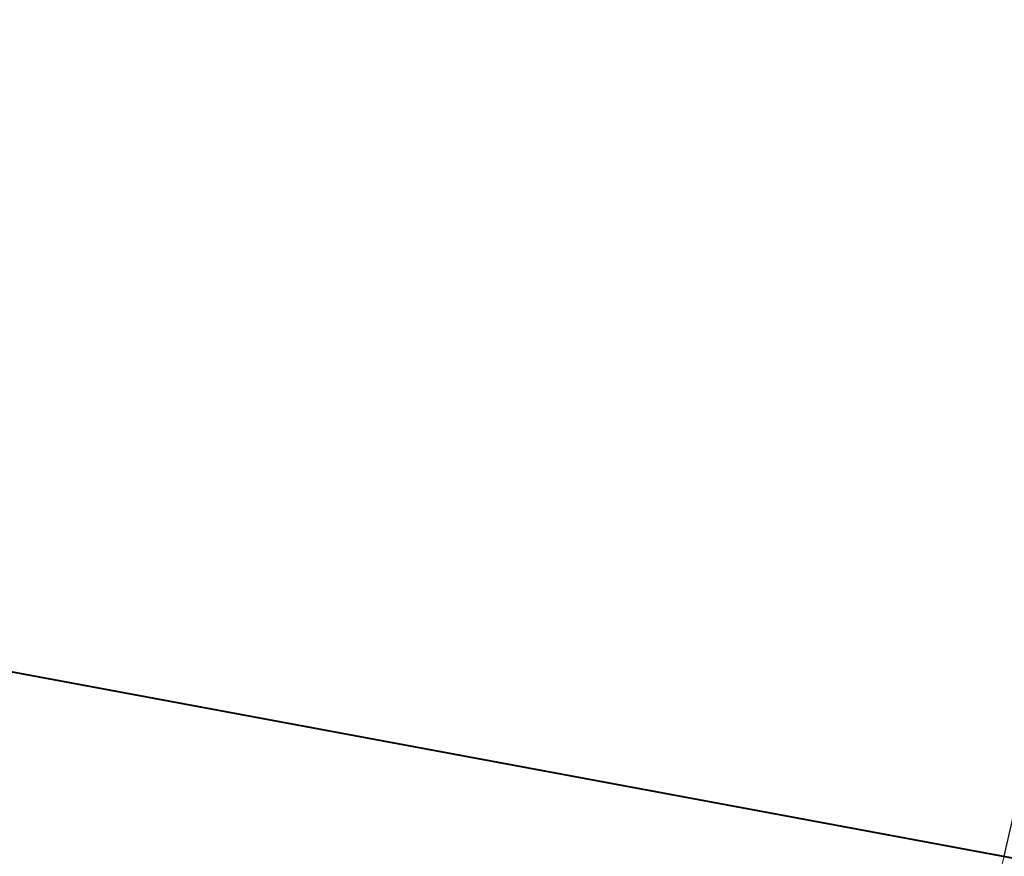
# Model space of a CAD drawing. Header units: metres. Extents: x 7457881 to 7459006, y 5635870 to 5636188.
# Tile 230 of 256: x 7458505.5471 to 7458505.6494, y 5636111.1528 to 5636111.2397. Entities that reach past the tile are written whole.
import ezdxf
from ezdxf import colors
from ezdxf.entities.mleader import LeaderData, LeaderLine
from ezdxf.math import Vec2, Vec3

# ---------------------------------------------------------------- set-up
doc = ezdxf.new("R2010")
doc.units = ezdxf.units.M
doc.linetypes.add('13', pattern=[3.5, 2, -0.7, 0.1, -0.7])
doc.linetypes.add('2', pattern=[1, 0.5, -0.5])
for name, color, linetype, lineweight in [('_____Obrzeże', 153, 'Continuous', 40), ('_____Oś', 150, '13', 20), ('_____Zakres opracowania', 6, '2', 100)]:
    doc.layers.add(name, color=color, linetype=linetype, lineweight=lineweight)
doc.layers.add('_____Opisy', color=1, linetype='Continuous')
doc.styles.add('Legend', font='calibri.ttf')

# ---------------------------------------------------------------- blocks, each defined once
blk = doc.blocks.new('_None')

msp = doc.modelspace()

# ---------------------------------------------------------------- linework, layer by layer
at = {"layer": '_____Obrzeże'}
msp.add_lwpolyline([(7458504.56022, 5636109.99565), (7458504.90964, 5636111.29026), (7458506.38914, 5636111.01543), (7458505.92588, 5636109.29906)], dxfattribs=at)
at = {"layer": '_____Oś'}
msp.add_line((7458505.64939, 5636111.15285), (7458504.41308, 5636106.57234), dxfattribs=at)
at = {"layer": '_____Zakres opracowania', "ltscale": 6}
msp.add_lwpolyline([(7458612.31382, 5636078.0127), (7458513.77719, 5636099.39346), (7458494.01473, 5636102.65798), (7458488.4853, 5636093.28648), (7458477.6, 5636101.5), (7458450.1, 5636121.38), (7458464.41, 5636118.27), (7458474.82, 5636115.99), (7458479.79, 5636114.91), (7458479.50089, 5636116.21811), (7458495.5725, 5636113.02477), (7458508.56099, 5636110.61197), (7458516.95367, 5636109.14412), (7458521.24283, 5636108.1586), (7458539.09127, 5636104.72699), (7458555.49211, 5636101.16833)], dxfattribs=at)

# ---------------------------------------------------------------- leaders
at = {"layer": '_____Opisy'}
ml = msp.add_multileader_mtext('Standard', dxfattribs=at)
ml.set_content('Dojście\\PKM 0+031,6', color=256, style='Legend')
ml.set_leader_properties(color=256)
ml.set_arrow_properties(name='NONE')
ml.build(insert=Vec2(0, 0))
ml.multileader.update_dxf_attribs({"dogleg_length": 1, "arrow_head_size": 1})
ctx = ml.context
ctx.base_point, ctx.char_height, ctx.arrow_head_size, ctx.plane_origin, ctx.plane_x_axis, ctx.plane_y_axis = Vec3(7458508.6814, 5636119.97207), 1, 1, Vec3(7458508.8822, 5636124.43937), Vec3(0.963571, -0.267451), Vec3(0.267451, 0.963571)
notes = []
notes.append((ctx, [(0, (1, 1, 0), (7458507.71783, 5636120.23952), (0.963571, -0.267451), 1, [(0, [(7458505.64939, 5636111.15285)], 0, [])])]))
ctx.mtext.insert, ctx.mtext.text_direction, ctx.mtext.flow_direction = Vec3(7458510.78259, 5636120.06423), Vec3(0.963571, -0.267451), 5
for ctx, leaders in notes:
    for number, flags, end, landing, length, lines in leaders:
        leader = LeaderData()
        leader.index, (leader.has_last_leader_line, leader.has_dogleg_vector, leader.attachment_direction) = number, flags
        leader.last_leader_point, leader.dogleg_vector, leader.dogleg_length = Vec3(end), Vec3(landing), length
        for number, points, colour, breaks in lines:
            line = LeaderLine()
            line.index, line.vertices, line.color, line.breaks = number, Vec3.list(points), colors.encode_raw_color(colour), breaks
            leader.lines.append(line)
        ctx.leaders.append(leader)

doc.saveas('drawing.dxf')
